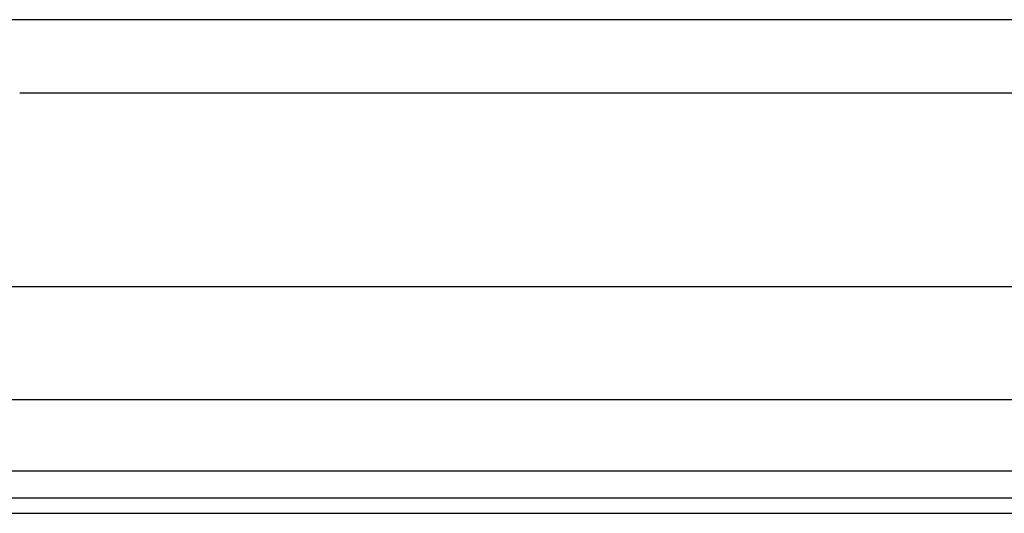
# Model space of a CAD drawing. Header units: inches. Extents: x 4 to 120, y 7 to 65.
# Tile 23 of 149: x 7.34 to 10.76, y 18.77 to 20.48. Entities that reach past the tile are written whole.
import ezdxf

# ---------------------------------------------------------------- set-up
doc = ezdxf.new("R2010")
doc.units = ezdxf.units.IN
doc.header["$MEASUREMENT"] = 0
doc.layers.add('Visible Edges(ANSI)', color=7, linetype='Continuous', lineweight=25)
doc.layers.add('Visible Tangent Edges(ANSI)', color=7, linetype='Continuous', lineweight=25)

msp = doc.modelspace()

# ---------------------------------------------------------------- linework, layer by layer
at = {"layer": 'Visible Edges(ANSI)'}
for p, q in [((11.263, 20.4844), (7.258, 20.4844)), ((11.177, 20.2297), (7.344, 20.2297)), ((4.7708, 19.5578), (26.9149, 19.5578)), ((26.9149, 19.1641), (4.7708, 19.1641)), ((27.666, 18.8234), (4.04, 18.8234)), ((4.04, 18.7704), (27.666, 18.7704))]:
    msp.add_line(p, q, dxfattribs=at)
at = {"layer": 'Visible Tangent Edges(ANSI)'}
msp.add_line((27.666, 18.9164), (4.04, 18.9164), dxfattribs=at)

doc.saveas('drawing.dxf')
